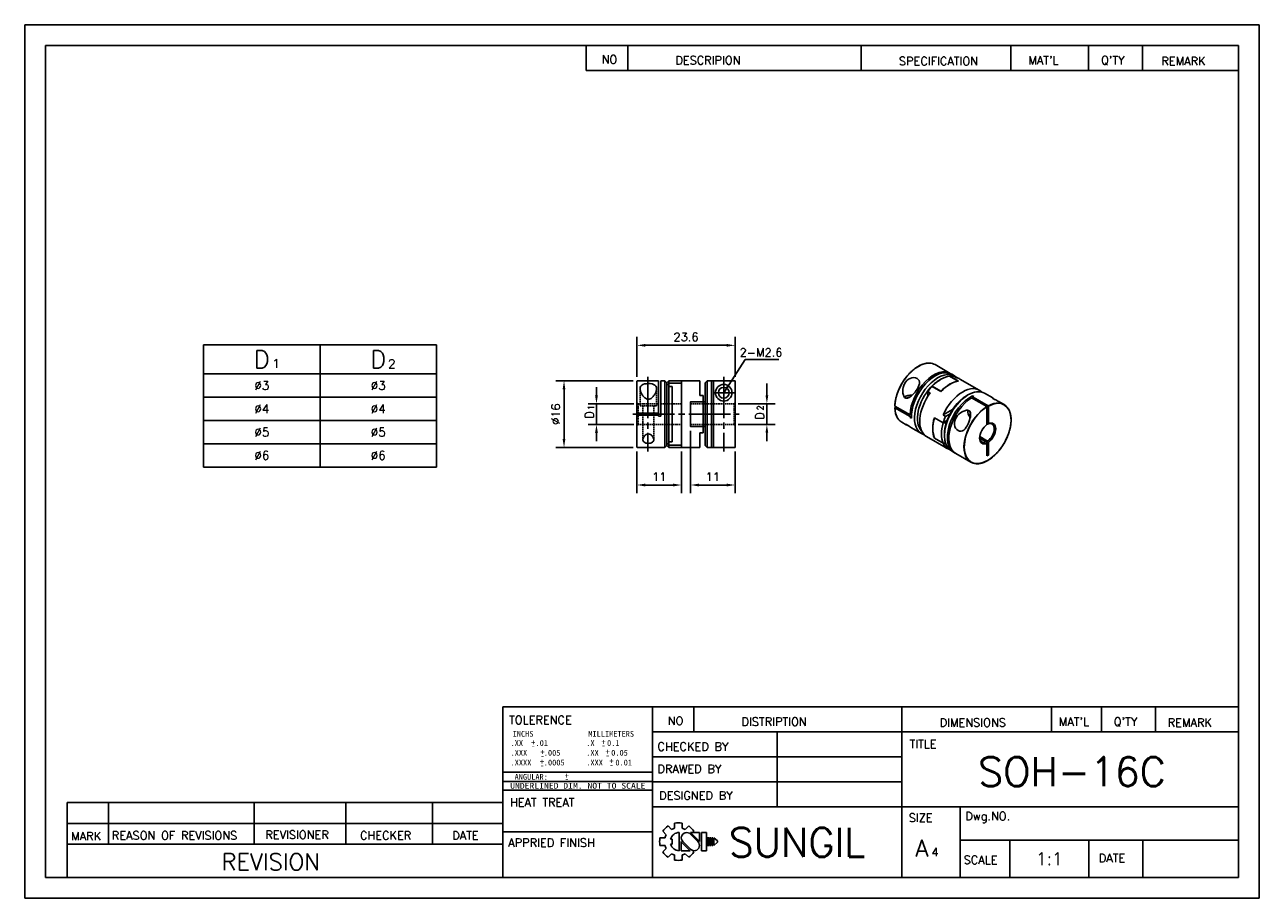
# Model space of a CAD drawing. Extents: x 10 to 307, y 10 to 220.
import ezdxf
from ezdxf.enums import TextEntityAlignment as Align

# ---------------------------------------------------------------- set-up
doc = ezdxf.new("R2010")
doc.units = 0
doc.header["$LTSCALE"] = 0.5
doc.header["$MEASUREMENT"] = 0
for name, pattern in [('CENTER', [27, 20, -2, 3, -2]), ('DASHED', [0.75, 0.5, -0.25]), ('HIDDEN2', [0.1875, 0.125, -0.0625])]:
    doc.linetypes.add(name, pattern=pattern)
doc.layers.get('0').update_dxf_attribs({"linetype": 'CONTINUOUS'})
doc.layers.get('Defpoints').update_dxf_attribs({"linetype": 'CONTINUOUS'})
for name, color, linetype in [('BM', 2, 'CONTINUOUS'), ('CT', 1, 'CENTER'), ('DIM', 4, 'CONTINUOUS'), ('HD', 4, 'DASHED')]:
    doc.layers.add(name, color=color, linetype=linetype)
doc.styles.add('MONOTXT', font='DotumChe.ttf')
doc.styles.get("Standard").update_dxf_attribs({"font": 'romans.shx', "bigfont": 'whgtxt.shx'})
doc.dimstyles.new('LIM', dxfattribs={"dimtxt": 2, "dimasz": 2, "dimexe": 2, "dimexo": 1, "dimgap": 1, "dimtad": 1, "dimdec": 3, "dimzin": 9, "dimdsep": 46, "dimtxsty": 'Standard', "dimcen": 2, "dimclrd": 1, "dimclre": 1, "dimadec": 0, "dimazin": 0, "dimtfac": 1, "dimtdec": 3, "dimtmove": 0, "dimatfit": 3, "dimfxl": 0, "dimtolj": 1, "dimtzin": 0, "dimarcsym": 0})

# ---------------------------------------------------------------- blocks, each defined once
blk = doc.blocks.new('*D4')
at = {"layer": 'Defpoints', "color": 0}
for p in [(180.89, 142.93), (157.29, 134.33), (180.89, 134.33)]:
    blk.add_point(p, dxfattribs=at)
at = {"layer": 'DIM', "color": 0, "lineweight": -2}
for p, q in [((157.29, 135.33), (157.29, 144.93)), ((159.29, 142.93), (178.89, 142.93)), ((180.89, 135.33), (180.89, 144.93))]:
    blk.add_line(p, q, dxfattribs=at)
at = {"layer": 'DIM', "color": 0}
for points in [[(159.29, 143.26), (159.29, 142.6), (157.29, 142.93)], [(178.89, 143.26), (178.89, 142.6), (180.89, 142.93)]]:
    blk.add_solid(points, dxfattribs=at)
at = {"layer": 'DIM', "color": 0, "insert": (169.09, 144.93), "char_height": 2, "attachment_point": 5}
blk.add_mtext('\\A1;23.6', dxfattribs=at)
blk = doc.blocks.new('*D5')
at = {"linetype": 'Continuous', "lineweight": -2}
for p, q in [((156.34, 134.38), (137.74, 134.38)), ((139.74, 120.38), (139.74, 132.38)), ((156.34, 118.38), (137.74, 118.38))]:
    blk.add_line(p, q, dxfattribs=at)
at = {"linetype": 'Continuous'}
for points in [[(139.41, 132.38), (140.07, 132.38), (139.74, 134.38)], [(139.41, 120.38), (140.07, 120.38), (139.74, 118.38)]]:
    blk.add_solid(points, dxfattribs=at)
at = {"layer": 'Defpoints', "color": 0, "linetype": 'Continuous'}
for p in [(139.74, 134.38), (157.34, 134.38), (157.34, 118.38)]:
    blk.add_point(p, dxfattribs=at)
at = {"color": 0, "linetype": 'Continuous', "insert": (137.74, 126.38), "char_height": 2, "attachment_point": 5, "rotation": 90}
blk.add_mtext('\\A1;%%c16', dxfattribs=at)
blk = doc.blocks.new('*D7')
at = {"color": 0, "linetype": 'Continuous', "lineweight": -2}
for p, q in [((157.29, 117.43), (157.29, 107.35)), ((167.99, 117.38), (167.99, 107.35)), ((159.29, 109.35), (165.99, 109.35))]:
    blk.add_line(p, q, dxfattribs=at)
at = {"color": 0, "linetype": 'Continuous'}
for points in [[(159.29, 109.68), (159.29, 109.01), (157.29, 109.35)], [(165.99, 109.68), (165.99, 109.01), (167.99, 109.35)]]:
    blk.add_solid(points, dxfattribs=at)
at = {"layer": 'Defpoints', "color": 0, "linetype": 'Continuous'}
for p in [(157.29, 118.43), (167.99, 118.38), (167.99, 109.35)]:
    blk.add_point(p, dxfattribs=at)
at = {"color": 0, "linetype": 'Continuous', "insert": (162.64, 111.35), "char_height": 2, "attachment_point": 5}
blk.add_mtext('\\A1;11', dxfattribs=at)
blk = doc.blocks.new('*D8')
at = {"layer": 'Defpoints', "color": 0}
for p in [(170.19, 123.38), (180.89, 118.43), (180.89, 109.35)]:
    blk.add_point(p, dxfattribs=at)
at = {"layer": 'DIM', "color": 0, "lineweight": -2}
for p, q in [((170.19, 122.38), (170.19, 107.35)), ((180.89, 117.43), (180.89, 107.35)), ((172.19, 109.35), (178.89, 109.35))]:
    blk.add_line(p, q, dxfattribs=at)
at = {"layer": 'DIM', "color": 0}
for points in [[(172.19, 109.68), (172.19, 109.01), (170.19, 109.35)], [(178.89, 109.68), (178.89, 109.01), (180.89, 109.35)]]:
    blk.add_solid(points, dxfattribs=at)
at = {"layer": 'DIM', "color": 0, "insert": (175.54, 111.35), "char_height": 2, "attachment_point": 5}
blk.add_mtext('\\A1;11', dxfattribs=at)

msp = doc.modelspace()

# ---------------------------------------------------------------- linework, layer by layer
for p, q in [((307, 220), (10, 220)), ((10, 220), (10, 10)), ((307, 10), (307, 220)), ((302, 215), (15, 215)), ((15, 215), (15, 15)), ((145.0907, 215), (145.0907, 209)), ((155.0907, 215), (155.0907, 209)), ((211.2097, 215), (211.2097, 209)), ((247.2097, 215), (247.2097, 209)), ((265.9405, 215), (265.9405, 209)), ((278.9405, 215), (278.9405, 209)), ((302, 15), (302, 215)), ((145.0907, 209), (302, 209)), ((53.0506, 143.072), (109.0506, 143.072)), ((53.0506, 143.072), (53.0506, 113.672)), ((109.0506, 143.072), (109.0506, 113.672)), ((125, 15), (125, 56)), ((125, 56), (302, 56)), ((161, 56), (161, 15)), ((171, 56), (171, 50)), ((221, 56), (221, 15)), ((257, 56), (257, 50)), ((269, 56), (269, 50)), ((282, 56), (282, 50)), ((161, 50), (302, 50)), ((191, 50), (191, 32)), ((161, 44), (221, 44)), ((125, 36), (161, 36)), ((161, 38), (221, 38)), ((20.1963, 15), (20.1963, 33)), ((20.1963, 33), (125, 33)), ((30.1963, 33), (30.1963, 23)), ((65.2416, 33), (65.2416, 23)), ((87.2739, 33), (87.2739, 23)), ((108.0991, 33), (108.0991, 23)), ((161, 32), (302, 32)), ((235, 32), (235, 15)), ((20.1963, 28), (125, 28)), ((125, 26), (161, 26)), ((235, 24), (302, 24)), ((247, 24), (247, 15)), ((265.9684, 24), (265.9684, 15)), ((279.008, 24), (279.008, 15)), ((20.1963, 23), (125, 23)), ((15, 15), (302, 15)), ((10, 10), (307, 10))]:
    msp.add_line(p, q)
at = {"linetype": 'Continuous'}
for p, q in [((81.0506, 143.072), (81.0506, 113.672)), ((232.6413, 136.1794), (228.9997, 138.2818)), ((53.0506, 136.072), (109.0506, 136.072)), ((157.2943, 134.3301), (157.2943, 126.6301)), ((162.4943, 134.3801), (157.3443, 134.3801)), ((162.4943, 126.6301), (162.4943, 134.3801)), ((163.9943, 134.3801), (162.9943, 134.3801)), ((162.9943, 134.3801), (162.9943, 125.8801)), ((164.4943, 133.8801), (163.9943, 134.3801)), ((163.9943, 118.3801), (163.9943, 134.3801)), ((164.9943, 134.3801), (164.4943, 133.8801)), ((164.4943, 133.8801), (164.4943, 133.2539)), ((164.4943, 133.2539), (164.963, 133.7625)), ((167.9443, 134.3801), (164.9943, 134.3801)), ((164.9943, 134.3801), (164.9943, 133.8089)), ((164.9943, 133.7963), (167.9943, 133.7963)), ((164.9943, 132.9944), (164.9943, 133.7963)), ((172.3943, 134.3801), (167.9943, 134.3801)), ((167.9943, 134.3801), (167.9943, 133.7963)), ((167.9943, 118.9639), (167.9943, 133.7963)), ((172.3943, 134.3801), (172.3943, 130.8801)), ((174.1943, 134.3801), (173.6943, 133.8801)), ((173.6943, 133.8801), (173.6943, 129.3801)), ((175.1943, 134.3801), (174.1943, 134.3801)), ((174.1943, 118.3801), (174.1943, 134.3801)), ((175.1943, 134.3801), (175.1943, 118.3801)), ((175.6943, 134.3644), (175.1943, 134.3644)), ((175.6943, 118.3801), (175.6943, 134.3762)), ((175.6943, 134.3762), (180.8443, 134.3762)), ((180.8943, 118.4301), (180.8943, 134.3261)), ((230.409, 134.7625), (230.0555, 134.5584)), ((234.5941, 134.3037), (232.5081, 135.5081)), ((234.606, 134.3015), (232.5169, 135.5077)), ((232.5303, 135.5106), (234.6517, 134.2858)), ((232.5303, 135.5106), (232.5303, 135.4999)), ((233.7019, 135.567), (232.9948, 135.9752)), ((233.591, 135.4683), (234.1567, 135.1417)), ((239.6416, 132.1377), (234.9747, 134.8321)), ((164.4943, 133.2539), (164.4943, 119.5062)), ((164.9943, 119.7657), (164.9943, 132.9944)), ((164.9943, 132.9944), (165.7943, 132.9944)), ((164.9943, 132.9944), (165.7943, 132.9944)), ((165.7943, 132.9944), (165.7943, 119.7657)), ((173.1943, 130.8801), (172.3943, 130.8801)), ((173.1943, 130.8801), (173.1943, 129.3801)), ((227.227, 130.6331), (227.227, 131.794)), ((227.227, 131.794), (227.7927, 131.4674)), ((227.9342, 132.8224), (228.2656, 133.0463)), ((227.9342, 132.6753), (227.9342, 132.8224)), ((228.2707, 133.0433), (228.2656, 133.0463)), ((228.2877, 133.0611), (230.409, 131.8363)), ((228.3099, 133.0842), (230.3959, 131.8799)), ((236.9144, 131.0066), (236.5609, 130.8025)), ((237.9751, 130.7897), (237.9751, 130.1869)), ((238.3286, 130.5856), (237.9751, 130.7897)), ((242.8822, 130.2667), (240.9144, 131.4028)), ((53.0506, 130.472), (109.0506, 130.472)), ((156.5443, 128.8801), (145.5512, 128.8801)), ((173.1943, 129.3801), (170.1943, 129.3801)), ((170.1943, 123.4301), (170.1943, 129.3801)), ((173.1943, 129.3801), (173.2256, 129.3801)), ((173.1943, 123.4115), (173.1943, 129.3486)), ((173.6943, 129.3801), (173.2256, 129.3801)), ((173.6943, 123.3801), (173.6943, 129.3801)), ((173.6943, 129.3801), (173.6943, 123.3801)), ((175.1943, 128.8296), (175.6943, 128.8296)), ((222.9872, 126.1909), (219.3456, 128.2934)), ((219.6638, 128.1097), (219.3456, 127.9259)), ((222.9872, 125.7826), (219.3456, 127.8851)), ((237.7983, 130.289), (241.4399, 128.1865)), ((238.1518, 130.4931), (241.7934, 128.3906)), ((238.1518, 130.0849), (238.1518, 130.4931)), ((241.4752, 123.8734), (241.4752, 128.1253)), ((241.8288, 124.0775), (241.8288, 128.3294)), ((245.6167, 128.688), (244.5659, 129.2947)), ((53.0506, 124.872), (109.0506, 124.872)), ((157.2943, 126.6301), (157.2943, 126.1301)), ((157.2943, 126.6301), (157.3443, 126.6301)), ((157.2943, 126.1301), (157.3443, 126.1301)), ((157.2943, 126.1301), (157.2943, 118.4301)), ((162.4943, 126.6301), (157.3443, 126.6301)), ((162.4943, 126.1301), (157.3443, 126.1301)), ((162.4943, 126.1301), (162.4943, 126.6301)), ((162.4943, 126.1301), (162.4943, 125.8801)), ((162.4943, 125.8801), (162.9943, 125.8801)), ((223.3629, 126.4078), (222.9872, 126.1909)), ((223.3407, 125.9868), (222.9872, 125.7826)), ((222.9955, 125.5833), (223.338, 125.781)), ((222.9955, 125.5833), (223.349, 125.3792)), ((230.9633, 124.3047), (228.8419, 125.5295)), ((230.9543, 124.2739), (228.8684, 125.4782)), ((230.9633, 124.3047), (231.8704, 124.8285)), ((233.1986, 127.4732), (230.9645, 126.1834)), ((231.5302, 125.8568), (230.9645, 126.1834)), ((232.608, 126.4791), (231.5302, 125.8568)), ((173.1943, 123.3801), (170.2443, 123.3801)), ((173.1943, 121.8801), (172.3943, 121.8801)), ((172.3943, 118.3801), (172.3943, 121.8801)), ((173.1943, 121.8801), (173.1943, 123.3801)), ((173.2256, 123.3801), (173.1943, 123.3801)), ((173.2256, 123.3801), (173.6943, 123.3801)), ((173.6943, 118.8801), (173.6943, 123.3801)), ((175.6943, 123.9306), (175.1943, 123.9306)), ((220.9997, 124.4254), (222.0504, 123.8188)), ((223.7341, 122.8467), (225.7019, 121.7106)), ((230.9871, 124.3185), (231.0093, 124.3057)), ((231.7003, 124.322), (231.0093, 124.3057)), ((241.4752, 124.0766), (241.652, 123.9745)), ((53.0506, 119.272), (109.0506, 119.272)), ((163.9943, 118.3801), (164.4943, 118.8801)), ((164.963, 118.9976), (164.4943, 119.5062)), ((164.4943, 118.8801), (164.4943, 119.5062)), ((164.4943, 118.8801), (164.9943, 118.3801)), ((164.9943, 119.7657), (165.7943, 119.7657)), ((164.9943, 118.9639), (164.9943, 119.7657)), ((164.9943, 118.9639), (167.9943, 118.9639)), ((164.9943, 118.3801), (164.9943, 118.9512)), ((167.9943, 118.9639), (167.9943, 118.3801)), ((173.6943, 118.8801), (174.1943, 118.3801)), ((226.9747, 120.9757), (231.6416, 118.2813)), ((228.8419, 120.6305), (228.8579, 120.6397)), ((230.9633, 119.4058), (228.8419, 120.6305)), ((228.8684, 120.6306), (230.9543, 119.4263)), ((228.8762, 120.6214), (230.9652, 119.4153)), ((230.9633, 119.4058), (230.9739, 119.4119)), ((231.5302, 118.5084), (230.9645, 118.835)), ((231.0093, 119.4068), (231.5156, 119.4187)), ((231.2576, 121.6169), (231.2576, 121.2087)), ((241.2985, 119.7084), (239.7163, 120.6218)), ((241.652, 119.9125), (239.7363, 121.0185)), ((241.4752, 119.4013), (241.2985, 119.7084)), ((241.4752, 116.3301), (241.4752, 119.4013)), ((241.8288, 119.6054), (241.652, 119.9125)), ((241.8288, 116.5342), (241.8288, 119.6054)), ((157.3443, 118.3801), (163.9943, 118.3801)), ((164.9943, 118.3801), (167.9443, 118.3801)), ((167.9943, 118.3801), (172.3943, 118.3801)), ((174.1943, 118.3801), (175.1943, 118.3801)), ((175.6943, 118.3957), (175.1943, 118.3957)), ((175.6943, 118.3801), (180.8443, 118.3801)), ((231.8277, 118.6801), (231.5302, 118.5084)), ((232.9144, 117.5464), (233.6215, 117.1382)), ((233.9751, 116.9341), (237.6167, 114.8316)), ((241.4752, 117.2039), (241.8288, 116.5342)), ((241.4752, 116.3301), (241.8288, 116.5342)), ((53.0506, 113.672), (109.0506, 113.672))]:
    msp.add_line(p, q, dxfattribs=at)
at = {"color": 0}
for p, q in [((125, 40.2855), (161, 40.2855)), ((125, 38.0531), (161, 38.0531))]:
    msp.add_line(p, q, dxfattribs=at)
at = {"linetype": 'Continuous'}
for radius in [2, 1.3]:
    msp.add_circle((178.1693, 131.5282), radius, dxfattribs=at)
for centre, radius, start, end in [((157.3443, 134.3301), 0.05, 90, 180), ((167.9443, 134.3301), 0.05, 0, 90), ((234.581, 134.2582), 0.05, 29.3435, 60), ((228.0938, 133.292), 0.2998, 304.958426, 316.137482), ((170.2443, 129.3301), 0.05, 90, 180), ((173.224, 129.3504), 0.0297, 86.735162, 183.511824), ((224.15, 127.862), 4.8184, 179.482251, 211.851434), ((241.3978, 128.1214), 0.0776, 2.870334, 57.113404), ((241.7513, 128.3255), 0.0776, 2.870334, 57.113404), ((163.6496, 126.3801), 2.8476, 174.963303, 185.036697), ((235.8564, 123.0735), 7.4104, 160.919654, 199.131117), ((228.9012, 125.482), 0.05, 136.744899, 163.910662), ((173.224, 123.4097), 0.0297, 176.533294, 273.21972), ((377.4448, -108.8889), 269.5645, 120.204835, 120.248321), ((228.9012, 120.6647), 0.05, 203.387007, 240), ((167.9443, 118.4301), 0.05, 270, 0)]:
    msp.add_arc(centre, radius, start, end, dxfattribs=at)
for centre, major_axis, ratio, start_param, end_param in [((224.9997, 131.3536), (4, 6.9282), 0.57735027, 0.27800753, 2.3249394), ((228.6413, 129.2512), (-4, -6.9282), 0.57735027, 3.09738408, 5.46653206), ((228.9948, 129.047), (-4, -6.9282), 0.57735027, 3.14159265, 5.56032791), ((224.9997, 131.3536), (4, 6.9282), 0.57735027, 0, 0.27800753), ((229.7019, 128.6388), (-4, -6.9282), 0.57735027, 2.98181467, 6.28318531), ((230.0555, 128.4347), (3.75, 6.4952), 0.57735027, 0.78539816, 1.19691501), ((230.409, 128.2305), (4, 6.9282), 0.57735027, 0.40523802, 1.1655583), ((232.495, 127.0262), (4, 6.9282), 0.57735027, 0.40523802, 1.1655583), ((232.5303, 127.0058), (4, 6.9282), 0.57735027, 0.40100139, 1.16979494), ((230.409, 128.2305), (4, 6.9282), 0.57735027, 0.18799175, 0.40100139), ((230.9747, 127.9039), (-4, -6.9282), 0.57735027, 3.14159265, 3.3295844), ((234.581, 134.2582), (-0.025, -0.0433), 0.57735027, 3.14159265, 3.54683068), ((234.581, 134.2582), (-0.0058, 0.0497), 0.75036737, 5.10844725, 5.77457469), ((223.2509, 129.7929), (2, 0), 0.57735027, 1.460057, 2.52118623), ((230.0555, 128.4347), (3.75, 6.4952), 0.57735027, 1.19691501, 2.9824574), ((230.9747, 127.9039), (4, 6.9282), 0.57735027, 1.38280458, 3.14159265), ((230.409, 128.2305), (4, 6.9282), 0.57735027, 1.16979494, 1.38280458), ((230.409, 131.8496), (0.025, 0.0433), 0.57735027, 1.1655583, 1.80214149), ((230.409, 131.8496), (-0.036, 0.0347), 0.32189358, 4.52857343, 5.36820566), ((236.9144, 124.4746), (4, 6.9282), 0.57735027, 0, 3.14159265), ((235.6416, 125.2095), (-4, -6.9282), 0.57735027, 2.98181467, 4.90038073), ((237.6215, 124.0664), (4, 6.9282), 0.57735027, 0.7228574, 3.18580123), ((236.5609, 124.6788), (-3.75, -6.4952), 0.57735027, 3.92699082, 5.0862703), ((224.9997, 131.3536), (4, 6.9282), 0.57735027, 2.38744958, 2.86771298), ((223.2509, 129.7929), (-1.3, 0), 0.57735027, 4.93308899, 5.71118092), ((237.9751, 123.8623), (4, 6.9282), 0.57735027, 0.81665325, 3.14159265), ((241.6167, 121.7598), (-4, -6.9282), 0.57735027, 3.95824591, 6.0050491), ((241.652, 121.7394), (3.975, 6.8849), 0.57735027, 0.81684989, 7.03713174), ((237.9751, 123.8623), (4, 6.9282), 0.57735027, 0.7228574, 0.75414307), ((241.6167, 121.7598), (-4, -6.9282), 0.57735027, 3.41634355, 3.89573573), ((241.6167, 121.7598), (-4, -6.9282), 0.57735027, 2.86297032, 3.41634355), ((224.9997, 131.3536), (4, 6.9282), 0.57735027, 2.86771298, 3.14159265), ((228.6413, 129.2512), (-4, -6.9282), 0.57735027, 5.52904223, 5.56032791), ((234.086, 126.1076), (-4, -6.9282), 0.57735027, 5.11339037, 5.88218392), ((234.1213, 126.0872), (-4, -6.9282), 0.57735027, 5.117627, 5.87794729), ((228.9012, 125.482), (0.048, -0.0139), 0.32189358, 3.14206506, 4.0565723), ((228.9012, 125.482), (-0.025, -0.0433), 0.57735027, 4.48104382, 5.117627), ((236.2073, 124.8829), (-4, -6.9282), 0.57735027, 4.90038073, 5.11339037), ((238.3109, 126.2388), (-1, 1.7321), 0.57735027, 0.62185268, 1.6801508), ((238.3109, 126.2388), (0.65, -1.1258), 0.57735027, 3.71160604, 4.48056963), ((236.2073, 124.8829), (-4, -6.9282), 0.57735027, 5.117627, 5.87794729), ((236.5609, 124.6788), (-3.75, -6.4952), 0.57735027, 5.0862703, 5.49778714), ((241.652, 121.7394), (1.375, 2.3816), 0.57735027, 0.87643294, 3.83595604), ((241.4752, 121.8414), (-1.25, -2.1651), 0.57735027, 0.88556558, 3.8268234), ((241.652, 121.7394), (-1.375, -2.3816), 0.57735027, 0.87643294, 3.83595604), ((229.7019, 128.6388), (-4, -6.9282), 0.57735027, 0, 0.15977799), ((228.9012, 120.6647), (0.0459, 0.0198), 0.75036737, 3.14208066, 3.65020328), ((228.9012, 120.6647), (0.025, 0.0433), 0.57735027, 2.73635463, 3.14159265), ((236.2073, 124.8829), (-4, -6.9282), 0.57735027, 5.88218392, 6.09519356), ((235.6416, 125.2095), (4, 6.9282), 0.57735027, 2.95360091, 3.30137064), ((241.4752, 121.8414), (1.25, 2.1651), 0.57735027, 2.40502206, 3.8268234), ((241.6167, 121.7598), (-4, -6.9282), 0.57735027, 6.0050491, 6.55728318)]:
    msp.add_ellipse(centre, major_axis=major_axis, ratio=ratio, start_param=start_param, end_param=end_param, dxfattribs=at)
for points, knots in [([(227.7336, 138.652), (227.6933, 138.6551), (227.5892, 138.6628), (227.3926, 138.661), (227.1593, 138.6462), (226.9194, 138.6159), (226.6761, 138.5708), (226.4293, 138.5109), (226.1796, 138.4363), (225.9274, 138.3472), (225.6734, 138.2438), (225.4181, 138.1263), (225.1619, 137.9949), (224.9055, 137.8499), (224.6493, 137.6916), (224.3938, 137.5204), (224.1396, 137.3366), (223.8872, 137.1406), (223.637, 136.9328), (223.3897, 136.7136), (223.1457, 136.4835), (222.9055, 136.2429), (222.6696, 135.9924), (222.4384, 135.7324), (222.2125, 135.4634), (221.9922, 135.1861), (221.7781, 134.901), (221.5706, 134.6087), (221.37, 134.3097), (221.1769, 134.0047), (220.9915, 133.6943), (220.8143, 133.3792), (220.6457, 133.0599), (220.4859, 132.7371), (220.3353, 132.4116), (220.1942, 132.0838), (220.0629, 131.7546), (219.9417, 131.4245), (219.8308, 131.0943), (219.7304, 130.7646), (219.6408, 130.4361), (219.5621, 130.1094), (219.4945, 129.7853), (219.4381, 129.4644), (219.393, 129.1468), (219.3599, 128.8361), (219.3388, 128.552), (219.3342, 128.3927), (219.3321, 128.3149)], [0, 0, 0, 0, 0.01082466, 0.03288532, 0.05496259, 0.07705492, 0.09916022, 0.12127622, 0.14340063, 0.16553135, 0.18766652, 0.20980458, 0.23194426, 0.25408455, 0.2762245, 0.29836362, 0.32050157, 0.34263814, 0.36477322, 0.38690676, 0.40903878, 0.43116933, 0.45329852, 0.47542645, 0.49755325, 0.51967906, 0.54180404, 0.56392833, 0.5860521, 0.60817551, 0.63029872, 0.65242189, 0.67454517, 0.69666868, 0.71879259, 0.74091707, 0.76304228, 0.78516839, 0.80729554, 0.82942391, 0.85155363, 0.87368485, 0.89581769, 0.91795226, 0.94008862, 0.9622268, 0.98436679, 1, 1, 1, 1]), ([(160.0193, 133.7346), (160.6565, 133.7346), (161.2576, 133.606), (161.9615, 133.0846), (162.0618, 132.7032), (161.9451, 131.8622), (161.7425, 131.3957), (161.2684, 130.7203), (161.0827, 130.5), (160.6207, 130.1254), (160.3248, 129.9699), (159.698, 129.9749), (159.4052, 130.1332), (158.9447, 130.5119), (158.7624, 130.7302), (158.2923, 131.404), (158.0915, 131.8683), (157.9775, 132.7081), (158.0828, 133.0894), (158.7776, 133.6028), (159.3822, 133.7346), (160.0193, 133.7346)], [0, 0, 0, 0, 0.125, 0.125, 0.25, 0.25, 0.375, 0.375, 0.4375, 0.4375, 0.5, 0.5, 0.5625, 0.5625, 0.625, 0.625, 0.75, 0.75, 0.875, 0.875, 1, 1, 1, 1]), ([(164.963, 133.7625), (164.9687, 133.7686), (164.9742, 133.775), (164.9791, 133.7813), (164.9825, 133.7857), (164.9856, 133.79), (164.9881, 133.7941), (164.9901, 133.7973), (164.9918, 133.8004), (164.9929, 133.8031), (164.9938, 133.8054), (164.9943, 133.8074), (164.9943, 133.8089)], [0, 0, 0, 0, 0.36609312, 0.36609312, 0.36609312, 0.61908081, 0.61908081, 0.61908081, 0.82284029, 0.82284029, 0.82284029, 1, 1, 1, 1]), ([(224.6651, 134.9813), (225.1156, 134.7212), (225.3105, 134.2378), (225.1556, 133.148), (224.8421, 132.5737), (224.1096, 131.5594), (223.6856, 131.0991), (223.0184, 130.5496), (222.7917, 130.3904), (222.3154, 130.1868), (222.0519, 130.1493), (221.6104, 130.4102), (221.4588, 130.6911), (221.2849, 131.2759), (221.251, 131.5833), (221.2507, 132.5172), (221.3887, 133.1399), (221.9586, 134.2477), (222.4189, 134.7388), (223.553, 135.2455), (224.2146, 135.2414), (224.6651, 134.9813)], [0, 0, 0, 0, 0.125, 0.125, 0.25, 0.25, 0.375, 0.375, 0.4375, 0.4375, 0.5, 0.5, 0.5625, 0.5625, 0.625, 0.625, 0.75, 0.75, 0.875, 0.875, 1, 1, 1, 1]), ([(232.5081, 135.5081), (232.511, 135.5084), (232.5133, 135.5084), (232.5149, 135.5082), (232.5159, 135.5081), (232.5166, 135.5078), (232.5172, 135.5075)], [0, 0, 0, 0, 0.190923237, 0.190923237, 0.190923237, 0.303151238, 0.303151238, 0.303151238, 0.303151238]), ([(219.3456, 127.9259), (219.3422, 127.924), (219.3394, 127.9218), (219.3371, 127.9194), (219.3344, 127.9166), (219.3325, 127.9134), (219.3316, 127.9102), (219.3307, 127.907), (219.3307, 127.9037), (219.3317, 127.9005), (219.3326, 127.8973), (219.3346, 127.8942), (219.3373, 127.8914), (219.3395, 127.8891), (219.3423, 127.887), (219.3456, 127.8851)], [0, 0, 0, 0, 0.18116715, 0.18116715, 0.18116715, 0.39601609, 0.39601609, 0.39601609, 0.6108102, 0.6108102, 0.6108102, 0.82550585, 0.82550585, 0.82550585, 1, 1, 1, 1]), ([(219.331, 128.3149), (219.3308, 128.3129), (219.3311, 128.3108), (219.3317, 128.3088), (219.3326, 128.3056), (219.3346, 128.3025), (219.3373, 128.2996), (219.3395, 128.2974), (219.3423, 128.2952), (219.3456, 128.2934)], [0.474996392, 0.474996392, 0.474996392, 0.474996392, 0.610810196, 0.610810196, 0.610810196, 0.825505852, 0.825505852, 0.825505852, 1, 1, 1, 1]), ([(238.8632, 114.4626), (238.8937, 114.4599), (238.9894, 114.4516), (239.1762, 114.4512), (239.4084, 114.4628), (239.6475, 114.4901), (239.89, 114.5322), (240.1362, 114.589), (240.3853, 114.6606), (240.637, 114.7468), (240.8907, 114.8473), (241.1458, 114.9619), (241.4018, 115.0905), (241.6583, 115.2327), (241.9146, 115.3883), (242.1702, 115.5568), (242.4247, 115.7381), (242.6776, 115.9316), (242.9282, 116.137), (243.1761, 116.3539), (243.4208, 116.5819), (243.6619, 116.8203), (243.8987, 117.0689), (244.1309, 117.327), (244.3579, 117.5941), (244.5794, 117.8698), (244.7948, 118.1533), (245.0037, 118.4442), (245.2057, 118.7419), (245.4004, 119.0457), (245.5874, 119.355), (245.7663, 119.6692), (245.9368, 119.9877), (246.0984, 120.3098), (246.2509, 120.6349), (246.394, 120.9623), (246.5273, 121.2912), (246.6506, 121.6212), (246.7637, 121.9514), (246.8662, 122.2813), (246.9581, 122.6101), (247.039, 122.9372), (247.1089, 123.2619), (247.1676, 123.5836), (247.2149, 123.9015), (247.2508, 124.2152), (247.2752, 124.5238), (247.288, 124.8269), (247.2892, 125.1237), (247.2788, 125.4137), (247.2567, 125.6963), (247.2231, 125.9709), (247.178, 126.2369), (247.1214, 126.4938), (247.0535, 126.7411), (246.9745, 126.978), (246.8842, 127.2048), (246.7838, 127.4186), (246.6779, 127.6135), (246.6089, 127.7193), (246.5725, 127.7747)], [0, 0, 0, 0, 0.0064925, 0.02392855, 0.04137792, 0.05883947, 0.07631165, 0.09379265, 0.11128066, 0.12877399, 0.14627112, 0.16377076, 0.18127188, 0.19877364, 0.21627525, 0.23377627, 0.25127642, 0.2687755, 0.28627342, 0.30377012, 0.32126561, 0.33875994, 0.35625316, 0.37374538, 0.39123667, 0.40872717, 0.42621698, 0.44370623, 0.46119503, 0.47868353, 0.49617183, 0.51366009, 0.5311484, 0.54863688, 0.56612565, 0.58361483, 0.60110457, 0.61859499, 0.63608622, 0.65357837, 0.67107158, 0.68856595, 0.70606158, 0.72355856, 0.74105695, 0.75855677, 0.77605803, 0.79356066, 0.81106452, 0.82856937, 0.84607488, 0.86358043, 0.8810852, 0.89858825, 0.91608839, 0.93358419, 0.95107399, 0.96855595, 0.98602817, 1, 1, 1, 1]), ([(244.5702, 129.2918), (244.4303, 129.3724), (244.2729, 129.4552), (243.9364, 129.6214), (243.7588, 129.7045), (243.3985, 129.8772), (243.2125, 129.9694), (242.9306, 130.1324), (242.8408, 130.1997), (242.7539, 130.2853), (242.7494, 130.3072), (242.7991, 130.3194), (242.9149, 130.257), (243.1633, 130.0654), (243.256, 129.9877), (243.3618, 129.8968)], [0.310700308, 0.310700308, 0.310700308, 0.310700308, 0.375, 0.375, 0.4375, 0.4375, 0.5, 0.5, 0.5625, 0.5625, 0.625, 0.625, 0.75, 0.75, 0.808771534, 0.808771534, 0.808771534, 0.808771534]), ([(234.5247, 122.4198), (234.0742, 122.6799), (233.7401, 123.2437), (233.611, 124.4974), (233.8098, 125.138), (234.487, 126.1843), (234.9601, 126.6161), (235.7729, 127.0815), (236.06, 127.2059), (236.6516, 127.3429), (236.9707, 127.3484), (237.4105, 127.0885), (237.5056, 126.8402), (237.5634, 126.3225), (237.5379, 126.0492), (237.3939, 125.1987), (237.2076, 124.6039), (236.6943, 123.4634), (236.3502, 122.9052), (235.4959, 122.2369), (234.9752, 122.1597), (234.5247, 122.4198)], [0, 0, 0, 0, 0.125, 0.125, 0.25, 0.25, 0.375, 0.375, 0.4375, 0.4375, 0.5, 0.5, 0.5625, 0.5625, 0.625, 0.625, 0.75, 0.75, 0.875, 0.875, 1, 1, 1, 1]), ([(222.6082, 123.5897), (222.4754, 123.6363), (222.3609, 123.6781), (222.0708, 123.7977), (221.9602, 123.866), (221.947, 123.9152), (221.9688, 123.922), (222.0881, 123.8885), (222.1919, 123.8437), (222.4752, 123.6799), (222.6488, 123.5643), (222.9777, 123.339), (223.1394, 123.2262), (223.4472, 123.0209), (223.5972, 122.9264), (223.737, 122.8456)], [0.191021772, 0.191021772, 0.191021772, 0.191021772, 0.25, 0.25, 0.375, 0.375, 0.4375, 0.4375, 0.5, 0.5, 0.5625, 0.5625, 0.625, 0.625, 0.689024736, 0.689024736, 0.689024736, 0.689024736]), ([(231.0093, 124.3057), (231.0009, 124.3056), (230.9925, 124.3043), (230.9846, 124.3016), (230.9791, 124.2998), (230.9738, 124.2972), (230.9692, 124.2939), (230.9655, 124.2912), (230.9621, 124.288), (230.9595, 124.2843), (230.9572, 124.2812), (230.9554, 124.2776), (230.9543, 124.2739)], [0, 0, 0, 0, 0.36609312, 0.36609312, 0.36609312, 0.61908081, 0.61908081, 0.61908081, 0.82284029, 0.82284029, 0.82284029, 1, 1, 1, 1]), ([(160.0193, 119.3663), (159.6154, 119.3663), (159.2382, 119.4719), (158.7832, 119.8318), (158.701, 120.0759), (158.7444, 120.5971), (158.8628, 120.8773), (159.1799, 121.2639), (159.309, 121.3859), (159.6264, 121.578), (159.8221, 121.6454), (160.2219, 121.6443), (160.4176, 121.5757), (160.7333, 121.3829), (160.8626, 121.2598), (161.1751, 120.8771), (161.2954, 120.593), (161.337, 120.0735), (161.2551, 119.8316), (160.801, 119.4722), (160.4232, 119.3663), (160.0193, 119.3663)], [0, 0, 0, 0, 0.125, 0.125, 0.25, 0.25, 0.375, 0.375, 0.4375, 0.4375, 0.5, 0.5, 0.5625, 0.5625, 0.625, 0.625, 0.75, 0.75, 0.875, 0.875, 1, 1, 1, 1]), ([(164.9943, 118.9512), (164.9943, 118.9528), (164.9937, 118.955), (164.9927, 118.9576), (164.9916, 118.9601), (164.99, 118.9631), (164.988, 118.9662), (164.9853, 118.9705), (164.9819, 118.9752), (164.9783, 118.9798), (164.9736, 118.9858), (164.9684, 118.9919), (164.963, 118.9976)], [0, 0, 0, 0, 0.19092324, 0.19092324, 0.19092324, 0.38338054, 0.38338054, 0.38338054, 0.65428264, 0.65428264, 0.65428264, 1, 1, 1, 1]), ([(230.9543, 119.4263), (230.9555, 119.4236), (230.9574, 119.4211), (230.96, 119.4189), (230.9626, 119.4167), (230.9658, 119.4148), (230.9693, 119.4132), (230.9743, 119.411), (230.98, 119.4094), (230.9859, 119.4084), (230.9934, 119.4071), (231.0014, 119.4066), (231.0093, 119.4068)], [0, 0, 0, 0, 0.19092324, 0.19092324, 0.19092324, 0.38338054, 0.38338054, 0.38338054, 0.65428264, 0.65428264, 0.65428264, 1, 1, 1, 1])]:
    msp.add_open_spline(points, degree=3, knots=knots, dxfattribs=at)
at = {"layer": 'BM', "linetype": 'HIDDEN2'}
msp.add_arc((180.8443, 134.3261), 0.05, 74.293254, 89.985927, dxfattribs=at)
at = {"layer": 'BM', "color": 0, "linetype": 'Continuous'}
for centre, start, end in [((180.8443, 134.3261), 359.985907, 89.985927), ((157.3443, 118.4301), 180, 270), ((180.8443, 118.4301), 270, 0)]:
    msp.add_arc(centre, 0.05, start, end, dxfattribs=at)
at = {"layer": 'BM', "linetype": 'Continuous'}
msp.add_arc((170.2443, 123.4301), 0.05, 180, 270, dxfattribs=at)
at = {"layer": 'CT'}
for p, q in [((159.9193, 135.3801), (159.9193, 117.3801)), ((178.1693, 135.3801), (178.1693, 117.3801)), ((180.6693, 131.5282), (175.6693, 131.5282)), ((156.2943, 126.3801), (181.8943, 126.3781))]:
    msp.add_line(p, q, dxfattribs=at)
at = {"layer": 'DIM', "color": 0}
for p, q in [((188.5425, 130.8675), (188.5425, 133.7626)), ((147.5512, 130.8801), (147.5512, 132.8801)), ((147.5512, 123.8801), (147.5512, 128.8801)), ((181.6443, 128.8675), (190.5425, 128.8675)), ((188.5425, 123.8926), (188.5425, 128.8675)), ((156.5443, 123.8801), (145.5512, 123.8801)), ((147.5512, 121.8801), (147.5512, 119.8801)), ((181.6443, 123.8926), (190.5425, 123.8926)), ((188.5425, 121.8926), (188.5425, 119.8926)), ((164.7555, 27.3858), (165.616, 26.5254)), ((166.3456, 28.0444), (166.3456, 26.8276)), ((168.1456, 28.0444), (168.1456, 26.8276)), ((168.8752, 26.5254), (169.7356, 27.3858)), ((162.8242, 24.523), (164.041, 24.523)), ((162.8242, 24.523), (164.041, 24.523)), ((163.4828, 26.113), (164.3432, 25.2526)), ((165.3565, 24.223), (165.766, 24.223)), ((165.766, 24.223), (165.766, 23.023)), ((167.4582, 25.8087), (167.4582, 21.4373)), ((171.9487, 23.623), (170.0992, 25.4663)), ((172.3357, 23.6608), (170.1807, 25.8087)), ((170.1807, 25.8087), (172.3357, 25.8087)), ((170.7041, 25.8087), (171.0084, 26.113)), ((172.3357, 25.8087), (172.3357, 23.623)), ((172.8457, 25.8087), (172.8457, 23.623)), ((172.8457, 25.8087), (174.0457, 25.8087)), ((174.0457, 25.8087), (174.0457, 23.623)), ((174.2557, 24.523), (174.2557, 23.623)), ((174.2557, 24.523), (174.5557, 24.523)), ((174.5557, 24.523), (174.5557, 23.623)), ((174.7657, 24.523), (174.7657, 23.623)), ((174.7657, 24.523), (175.0657, 24.523)), ((175.0657, 24.523), (175.0657, 23.623)), ((175.2757, 24.523), (175.2757, 23.623)), ((175.2757, 24.523), (175.5757, 24.523)), ((175.5757, 24.523), (175.5757, 23.623)), ((175.7857, 24.523), (175.7857, 23.623)), ((175.7857, 24.523), (176.6857, 23.773)), ((176.6857, 23.773), (176.6857, 23.623)), ((176.6857, 23.773), (176.6857, 23.473)), ((162.8242, 22.723), (164.041, 22.723)), ((163.4828, 21.133), (164.3432, 21.9934)), ((165.3565, 23.023), (165.766, 23.023)), ((167.9557, 23.623), (167.9557, 21.4373)), ((167.9557, 23.5851), (170.1107, 21.4373)), ((167.9557, 21.4373), (170.1107, 21.4373)), ((168.3427, 23.623), (170.1922, 21.7796)), ((170.6284, 21.5129), (171.0084, 21.133)), ((172.8457, 23.623), (172.8457, 21.4373)), ((172.8457, 21.4373), (174.0457, 21.4373)), ((174.0457, 23.623), (174.0457, 21.4373)), ((174.2557, 23.623), (174.2557, 22.723)), ((174.2557, 22.723), (174.5557, 22.723)), ((174.5557, 23.623), (174.5557, 22.723)), ((174.7657, 23.623), (174.7657, 22.723)), ((174.7657, 22.723), (175.0657, 22.723)), ((175.0657, 23.623), (175.0657, 22.723)), ((175.2757, 23.623), (175.2757, 22.723)), ((175.2757, 22.723), (175.5757, 22.723)), ((175.5757, 23.623), (175.5757, 22.723)), ((175.7857, 23.623), (175.7857, 22.723)), ((176.6857, 23.473), (175.7857, 22.723)), ((176.6857, 23.623), (176.6857, 23.473)), ((164.7555, 19.8602), (165.616, 20.7206)), ((166.3456, 20.4184), (166.3456, 19.2016)), ((168.1456, 20.4184), (168.1456, 19.2016)), ((168.8752, 20.7206), (169.7356, 19.8602))]:
    msp.add_line(p, q, dxfattribs=at)
for centre, radius, start, end in [((167.2456, 23.623), 4.5121, 123.49434, 146.50566), ((167.2456, 23.623), 3.3286, 105.687209, 119.312791), ((167.2456, 23.623), 4.5121, 78.49434, 101.50566), ((167.2456, 23.623), 3.3286, 60.687209, 74.312791), ((167.2456, 23.623), 4.5121, 33.49434, 56.50566), ((167.2456, 23.623), 4.5121, 168.49434, 191.50566), ((167.2456, 23.623), 3.3286, 150.687209, 164.312791), ((167.4582, 23.623), 2.1857, 90, 164.067144), ((169.2307, 24.5359), 1.2728, 43.220228, 225.828215), ((167.2456, 23.623), 4.5121, 213.49434, 236.50566), ((167.2456, 23.623), 3.3286, 195.687209, 209.312791), ((167.4582, 23.623), 2.1857, 195.932856, 270), ((167.2456, 23.623), 4.5121, 303.49434, 326.50566), ((171.0607, 22.7101), 1.2728, 223.220228, 45.828215), ((167.2456, 23.623), 3.3286, 240.687209, 254.312791), ((167.2456, 23.623), 4.5121, 258.49434, 281.50566), ((167.2456, 23.623), 3.3286, 285.687209, 299.312791)]:
    msp.add_arc(centre, radius, start, end, dxfattribs=at)
for points in [[(147.2179, 130.8801), (147.8845, 130.8801), (147.5512, 128.8801)], [(188.2092, 130.8675), (188.8759, 130.8675), (188.5425, 128.8675)], [(147.2179, 121.8801), (147.8845, 121.8801), (147.5512, 123.8801)], [(188.2092, 121.8926), (188.8759, 121.8926), (188.5425, 123.8926)]]:
    msp.add_solid(points, dxfattribs=at)
at = {"layer": 'HD', "linetype": 'HIDDEN2', "ltscale": 5}
for p, q in [((158.0193, 132.5021), (158.0193, 128.3801)), ((162.0193, 128.3801), (162.0193, 132.501)), ((157.5443, 128.8801), (157.2943, 129.1301)), ((162.4943, 128.8801), (157.5443, 128.8801)), ((157.5443, 128.8801), (157.5443, 126.6301)), ((162.0193, 128.3801), (158.0193, 128.3801)), ((158.7193, 128.3801), (158.7193, 126.6301)), ((161.3193, 126.6301), (161.3193, 128.3801)), ((167.9943, 128.8801), (162.9943, 128.8801)), ((175.1943, 128.8801), (170.1943, 128.8801)), ((175.6943, 128.8675), (180.6443, 128.8675)), ((180.6443, 128.8675), (180.6443, 123.8801)), ((157.5443, 123.8801), (157.5443, 126.1301)), ((158.7193, 126.1301), (158.7193, 120.2582)), ((161.3193, 120.2571), (161.3193, 126.1301)), ((157.2943, 123.6301), (157.5443, 123.8801)), ((157.5443, 123.8801), (167.9943, 123.8801)), ((170.1943, 123.8801), (175.1943, 123.8801)), ((175.6943, 123.8801), (180.6443, 123.8801))]:
    msp.add_line(p, q, dxfattribs=at)
at = {"layer": 'HD', "linetype": 'HIDDEN2'}
for centre, radius, start, end in [((753.8972, -441.5236), 808.681, 135.118262, 135.143369), ((753.8973, 694.2713), 808.6811, 224.856631, 224.881738)]:
    msp.add_arc(centre, radius, start, end, dxfattribs=at)

# ---------------------------------------------------------------- texts
for s, height, p in [('NO', 2, (148.7839, 210.6585)), ('DESCRIPION', 2, (166.5267, 210.4522)), ('SPECIFICATION', 2, (220.3038, 210.2459)), ("MAT'L", 2, (251.4287, 210.4522)), ("Q'TY", 2, (268.916, 210.4522)), ('REMARK', 2, (283.4434, 210.2459)), ('TOLERENCE', 2, (126.5255, 51.8649)), ('NO', 2, (164.6932, 51.6585)), ('DISTRIPTION', 2, (182.436, 51.4522)), ("MAT'L", 2, (258.7715, 51.4522)), ("Q'TY", 2, (271.9755, 51.4522)), ('DIMENSIONS', 2, (230.0941, 51.2459)), ('REMARK', 2, (284.9731, 51.2459)), ('TITLE', 2, (222.8732, 46.0881)), ('CHECKED BY', 2, (162.2174, 45.4691)), ('DRAWED BY', 2, (162.2174, 40.105)), ('DESIGNED BY', 2, (162.6301, 33.7092)), ('HEAT TREAT', 2, (126.7318, 32.0587)), ('SIZE', 2, (222.6669, 28.3451)), ('Dwg.NO.', 2, (236.2835, 28.7577)), ('MARK', 2, (21.1824, 23.9345)), ('REASON OF REVISIONS', 2, (30.9592, 24.0975)), ('REVISIONER', 2, (67.9048, 24.2605)), ('CHECKER', 2, (90.6455, 24.0975)), ('DATE', 2, (112.8572, 24.0975)), ('APPRIED FINISH', 2, (126.3191, 22.362)), ('A', 4, (224.3125, 20.0165)), ('REVISION', 4, (57.354, 16.762)), ('SCALE', 2, (235.8709, 18.2357)), ('DATE', 2, (268.388, 18.6483))]:
    msp.add_text(s, height=height).set_placement(p)
at = {"color": 0, "style": 'MONOTXT'}
for s, p in [('.XX   .01', (126.8839, 46.6317)), ('INCHS', (127.3862, 48.8304)), ('+', (131.8296, 46.7971)), ('.X   0.1', (145.0965, 46.6317)), ('MILLIMETERS', (145.5862, 48.8304)), ('+', (148.7629, 46.898)), ('.XXX    .005', (126.8839, 44.2829)), ('-', (131.8296, 45.9489)), ('+', (134.0515, 44.4423)), ('.XX   0.05', (145.0965, 44.2829)), ('-', (148.7629, 46.0498)), ('+', (149.7392, 44.5096)), ('.XXXX   .0005', (126.8839, 41.934)), ('+', (133.9505, 42.1212)), ('-', (133.9505, 41.273)), ('-', (134.0515, 43.5942)), ('.XXX   0.01', (145.0965, 41.934)), ('-', (149.7392, 43.6614)), ('+', (150.6818, 42.2894)), ('-', (150.6818, 41.4412)), ('ANGULAR:   ', (127.8556, 38.4887)), ('+', (139.8877, 38.7436)), ('-', (139.8877, 38.0436))]:
    msp.add_text(s, height=1.4, dxfattribs=at).set_placement(p)
at = {"color": 0, "style": 'MONOTXT', "width": 1.217965}
msp.add_text('UNDERLINED DIM. NOT TO SCALE', height=1.4, rotation=360, dxfattribs=at).set_placement((126.7857, 36.3492), (159.3357, 36.3492), align=Align.FIT)
at = {"color": 0}
for s, insert, char_height, width, attachment_point in [('D', (67.0506, 139.572), 4.2, 28, 5), ('1', (69.5465, 139.5969), 2.1, 6.3, 1), ('D', (95.0506, 139.572), 4.2, 28, 5), ('2', (97.4168, 139.5164), 2.1, 3.36, 1), ('%%c3', (67.0506, 133.272), 2.1, 28, 5), ('%%c3', (95.0506, 133.272), 2.1, 28, 5), ('%%c4', (67.0506, 127.672), 2.1, 28, 5), ('%%c4', (95.0506, 127.672), 2.1, 28, 5), ('%%c5', (67.0506, 122.072), 2.1, 28, 5), ('%%c5', (95.0506, 122.072), 2.1, 28, 5), ('%%c6', (67.0506, 116.472), 2.1, 28, 5), ('%%c6', (95.0506, 116.472), 2.1, 28, 5)]:
    msp.add_mtext(s, dxfattribs=dict(at, insert=insert, char_height=char_height, width=width, attachment_point=attachment_point))
at = {"layer": 'DIM', "color": 0}
for s, height, p in [('2-M2.6', 2, (181.9893, 140.2182)), ('SOH-16C', 6.96943, (239.3936, 36.9572)), ('SUNGIL', 6.96943, (179.3936, 19.9572)), ('4', 2, (228.1221, 20.104))]:
    msp.add_text(s, height=height, dxfattribs=at).set_placement(p)
at = {"layer": 'DIM', "color": 0, "attachment_point": 1, "rotation": 90}
for s, insert, char_height, width in [('1', (145.4913, 127.3173), 1.5, 1.072591), ('2', (186.2056, 127.2428), 1.5, 1.1), ('D', (144.8383, 125.3101), 2, 4.1), ('D', (185.8149, 125.0565), 2, 4.1)]:
    msp.add_mtext(s, dxfattribs=dict(at, insert=insert, char_height=char_height, width=width))
at = {"layer": 'DIM', "color": 0, "insert": (256.5, 19.5), "char_height": 3, "width": 19, "attachment_point": 5}
msp.add_mtext('1:1', dxfattribs=at)

# ---------------------------------------------------------------- dimensions: what is measured, and where the dimension line sits
at = {"linetype": 'Continuous'}
dim = msp.add_linear_dim(base=(139.74, 134.3801), p1=(157.3443, 118.3801), p2=(157.3443, 134.3801), angle=90, text='%%c<>', dimstyle='LIM', override={"dimclrd": 256, "dimclre": 256}, dxfattribs=at)
dim.commit()
dim.dimension.update_dxf_attribs({"geometry": '*D5', "text_midpoint": (137.74, 126.3801)})
dim = msp.add_linear_dim(base=(167.9943, 109.345), p1=(157.2943, 118.4301), p2=(167.9943, 118.3801), text='11', dimstyle='LIM', override={"dimclrd": 0, "dimclre": 0}, dxfattribs=at)
dim.commit()
dim.dimension.update_dxf_attribs({"geometry": '*D7', "text_midpoint": (162.6443, 111.345)})
at = {"layer": 'DIM', "color": 0}
dim = msp.add_linear_dim(base=(180.8943, 142.9307), p1=(157.2943, 134.3301), p2=(180.8943, 134.3261), dimstyle='LIM', override={"dimclrd": 0, "dimclre": 0}, dxfattribs=at)
dim.commit()
dim.dimension.update_dxf_attribs({"geometry": '*D4', "text_midpoint": (169.0943, 144.9307)})
dim = msp.add_linear_dim(base=(180.8943, 109.345), p1=(170.1943, 123.3801), p2=(180.8943, 118.4301), text='11', dimstyle='LIM', override={"dimclrd": 0, "dimclre": 0}, dxfattribs=at)
dim.commit()
dim.dimension.update_dxf_attribs({"geometry": '*D8', "text_midpoint": (175.5443, 111.345)})

# ---------------------------------------------------------------- leaders
msp.add_leader([(178.1693, 131.5282), (183.2852, 139.5066), (191.4451, 139.5066)], dimstyle='LIM', override={"dimgap": 1, "dimtad": 0, "dimclrd": 0}, dxfattribs=at)

doc.saveas('drawing.dxf')
